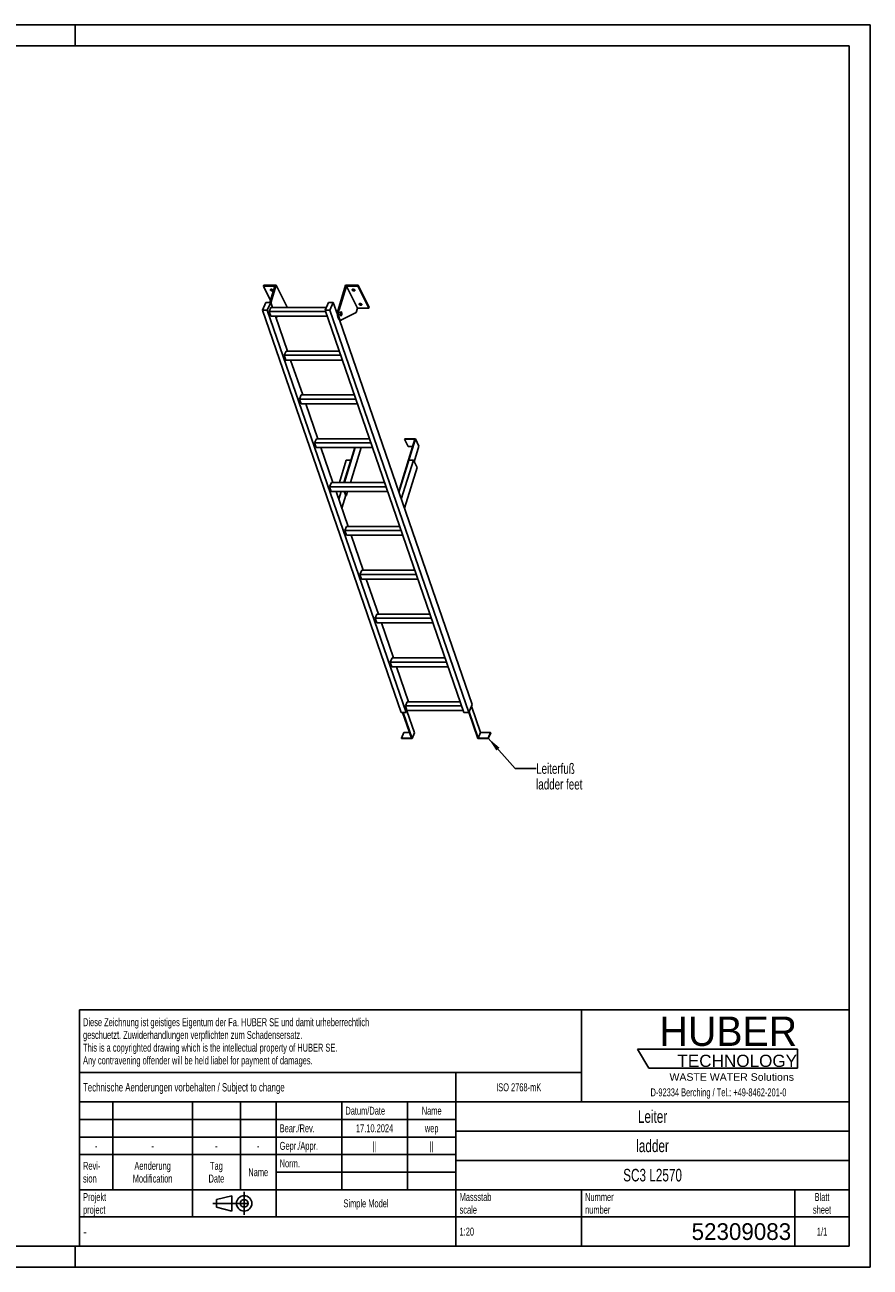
# Model space of a CAD drawing. Header units: millimetres. Extents: x 0 to 8400, y 0 to 5940.
# Tile 2 of 2: x 4359 to 8400, y 0 to 5940. Entities that reach past the tile are written whole.
import ezdxf

# ---------------------------------------------------------------- set-up
doc = ezdxf.new("R2010")
doc.units = ezdxf.units.MM
doc.header["$LTSCALE"] = 462
doc.linetypes.add('CENTER', pattern=[0.6, 0.375, -0.075, 0.075, -0.075])
doc.layers.get('0').update_dxf_attribs({"linetype": 'CONTINUOUS'})
for name, color, linetype in [('005_AXIS', 7, 'CONTINUOUS'), ('053_NOTES', 7, 'CONTINUOUS'), ('HUBER_Logo_BL1', 7, 'CONTINUOUS')]:
    doc.layers.add(name, color=color, linetype=linetype)
doc.styles.get("Standard").update_dxf_attribs({"font": 'txt', "width": 0.7})
doc.styles.add('TEXTSTYLE_2', font='txt')
doc.styles.add('TEXTSTYLE_3', font='arial.ttf')
doc.styles.add('TEXTSTYLE_5', font='txt', dxfattribs={"width": 0.8})
doc.styles.add('TEXTSTYLE_6', font='txt')
doc.dimstyles.get("Standard").update_dxf_attribs({"dimtxt": 50, "dimasz": 70, "dimexe": 2, "dimexo": 1, "dimtad": 1, "dimtxsty": 'Standard', "dimblk": '_FILLED', "dimblk1": '_FILLED', "dimblk2": '_FILLED', "dimcen": 0.09, "dimazin": 2, "dimtol": 1, "dimtp": 0.01, "dimtm": 0.01, "dimtfac": 1, "dimtofl": 0, "dimtmove": 0, "dimatfit": 3, "dimldrblk": '_FILLED', "dimfxl": 1, "dimtolj": 1, "dimarcsym": 0})

# ---------------------------------------------------------------- blocks, each defined once
blk = doc.blocks.new('HUBER_LOGO_BL1', base_point=(7675, 1007.5))
at = {"layer": 'HUBER_Logo_BL1', "color": 5, "linetype": 'Continuous'}
for p, q in [((8052.9, 1042), (7287.9, 1042)), ((7287.9, 1042), (7341.9, 952)), ((8052.9, 1042), (8052.9, 952)), ((7341.9, 952), (8052.9, 952))]:
    blk.add_line(p, q, dxfattribs=at)
at = {"layer": 'HUBER_Logo_BL1', "color": 2, "linetype": 'Continuous', "attachment_point": 3, "line_spacing_factor": 0.78}
for s, insert, char_height, width, style in [('HUBER\\P\\fArial;\\H58.5;TECHNOLOGY ', (8050.7, 1198.2), 140.4, 775.343, 'TEXTSTYLE_2'), ('WASTE WATER Solutions', (8036, 927.2), 36, 594.067, 'TEXTSTYLE_3')]:
    blk.add_mtext(s, dxfattribs=dict(at, insert=insert, char_height=char_height, width=width, style=style))
at = {"layer": 'HUBER_Logo_BL1', "color": 2, "linetype": 'Continuous', "insert": (7675, 854.8), "char_height": 38, "width": 1621.786, "attachment_point": 2, "line_spacing_factor": 0.96}
blk.add_mtext('D-92334 Berching / Tel.: +49-8462-201-0', dxfattribs=at)
blk = doc.blocks.new('PROJEKTIONSMETHODE_1_BL2', base_point=(5360, 305))
at = {"color": 2, "linetype": 'CENTER'}
for p, q in [((5407.7, 360), (5407.7, 250)), ((5257.3, 305), (5462.7, 305))]:
    blk.add_line(p, q, dxfattribs=at)
at = {"color": 2, "linetype": 'Continuous'}
for p, q in [((5275.7, 323.3), (5349, 341.7)), ((5275.7, 286.7), (5275.7, 323.3)), ((5349, 268.3), (5349, 341.7)), ((5275.7, 286.7), (5349, 268.3))]:
    blk.add_line(p, q, dxfattribs=at)
for radius in [36.7, 18.3]:
    blk.add_circle((5407.7, 305), radius, dxfattribs=at)
blk = doc.blocks.new('*T11')
at = {"color": 3, "linetype": 'Continuous'}
for p, q in [((0, 0), (3680, 0)), ((0, 0), (0, -1130)), ((2400, 0), (2400, -440)), ((3680, 0), (3680, -1130)), ((0, -300), (2400, -300)), ((1800, -300), (1800, -1130)), ((0, -440), (3680, -440)), ((160, -440), (160, -860)), ((540, -440), (540, -990)), ((770, -440), (770, -860)), ((940, -440), (940, -990)), ((1254, -440), (1254, -860)), ((1568, -440), (1568, -860)), ((0, -524), (1800, -524)), ((1800, -580), (3680, -580)), ((0, -608), (1800, -608)), ((0, -692), (1800, -692)), ((1800, -720), (3680, -720)), ((940, -776), (1800, -776)), ((0, -860), (3680, -860)), ((2400, -860), (2400, -1130)), ((3420, -860), (3420, -1130)), ((0, -990), (3680, -990)), ((0, -1130), (3680, -1130))]:
    blk.add_line(p, q, dxfattribs=at)
at = {"color": 2, "linetype": 'Continuous', "line_spacing_factor": 0.96}
for s, insert, char_height, width, attachment_point in [('Diese Zeichnung ist geistiges Eigentum der Fa. HUBER SE und damit urheberrechtlich \\Pgeschuetzt. Zuwiderhandlungen verpflichten zum Schadensersatz.\\PThis is a copyrighted drawing which is the intellectual property of HUBER SE.\\PAny contravening offender will be held liabel for payment of damages.', (17.5, -39.8), 38, 4429.714, 1), ('Technische Aenderungen vorbehalten / Subject to change', (17.5, -350), 40, 3049.524, 1), ('ISO 2768-mK', (2100, -351), 38, 665.905, 2), ('Datum/Date', (1271.5, -463), 38, 584.476, 1), ('Name', (1684, -463), 38, 253.333, 2), ('Leiter', (2740, -480), 60, 480, 2), ('Bear./Rev.', (957.5, -547), 38, 544.667, 1), ('17.10.2024', (1411, -547), 38, 546.476, 2), ('wep', (1684, -547), 38, 199.048, 2), ('-', (80, -631), 38, 68.762, 2), ('-', (350, -631), 38, 68.762, 2), ('-', (655, -631), 38, 68.762, 2), ('-', (855, -631), 38, 68.762, 2), ('Gepr./Appr.', (957.5, -631), 38, 598.952, 1), ('||', (1411, -631), 38, 101.333, 2), ('||', (1684, -631), 38, 101.333, 2), ('ladder', (2740, -620), 60, 502.857, 2), ('Revi-\\Psion', (17.5, -726.6), 38, 276.857, 1), ('Aenderung\\PModification', (350, -726.6), 38, 606.19, 2), ('Tag\\PDate', (655, -726.6), 38, 235.238, 2), ('Name', (855, -757), 38, 253.333, 2), ('Norm. ', (957.5, -715), 38, 351.048, 1), ('SC3 L2570', (2740, -760), 60, 842.857, 2), ('Projekt\\Pproject', (17.5, -875.6), 38, 367.333, 1), ('Massstab\\Pscale', (1817.5, -875.6), 38, 448.762, 1), ('Nummer\\Pnumber', (2417.5, -875.6), 38, 372.762, 1), ('Blatt\\Psheet', (3550, -875.6), 38, 275.048, 2), ('Simple Model', (1370, -906), 38, 656.857, 2), ('1:20', (1817.5, -1041), 38, 204.476, 1), ('1/1', (3550, -1041), 38, 159.238, 2)]:
    blk.add_mtext(s, dxfattribs=dict(at, insert=insert, char_height=char_height, width=width, attachment_point=attachment_point))
for s, insert, char_height, width, attachment_point, style in [('-', (17.5, -1035), 50, 36.667, 1, 'TEXTSTYLE_5'), ('52309083', (3402.5, -1020), 80, 1173.333, 3, 'TEXTSTYLE_6')]:
    blk.add_mtext(s, dxfattribs=dict(at, insert=insert, char_height=char_height, width=width, attachment_point=attachment_point, style=style))
blk = doc.blocks.new('_FILLED')
at = {"color": 0, "linetype": 'ByBlock'}
blk.add_solid([(0, 0), (-1, 0.143), (-1, -0.143)], dxfattribs=at)

msp = doc.modelspace()

# ---------------------------------------------------------------- linework, layer by layer
at = {"color": 7, "linetype": 'Continuous'}
for p, q in [((0, 5940), (8400, 5940)), ((8400, 0), (8400, 5940)), ((5535.281, 4611.045), (5561.313, 4695.285)), ((5856.343, 4577.003), (5892.895, 4695.285)), ((5554.334, 4690.585), (5499.992, 4690.585)), ((5554.334, 4690.585), (5530.409, 4613.163)), ((5896.969, 4690.585), (5861.869, 4577.003)), ((5948.826, 4584.912), (5896.969, 4690.585)), ((5951.311, 4690.585), (5896.969, 4690.585)), ((5494.916, 4575.344), (5511.523, 4613.163)), ((6158.935, 2652.497), (5494.916, 4575.344)), ((5517.942, 4575.344), (5494.916, 4575.344)), ((5511.523, 4613.163), (5534.55, 4613.163)), ((5534.55, 4613.163), (5517.942, 4575.344)), ((6181.961, 2652.497), (5517.942, 4575.344)), ((5527.043, 4569.338), (5535.784, 4589.242)), ((5542.81, 4589.242), (5534.55, 4613.163)), ((5800.363, 4589.242), (5535.784, 4589.242)), ((5613.17, 4589.612), (5613.056, 4589.242)), ((5794.26, 4575.344), (5810.868, 4613.163)), ((6458.28, 2652.497), (5794.26, 4575.344)), ((5817.287, 4575.344), (5794.26, 4575.344)), ((5810.868, 4613.163), (5833.894, 4613.163)), ((5833.894, 4613.163), (5817.287, 4575.344)), ((6481.306, 2652.497), (5817.287, 4575.344)), ((5853.873, 4555.311), (5833.894, 4613.163)), ((5948.826, 4584.912), (5942.625, 4564.845)), ((5948.826, 4584.912), (6003.169, 4584.912)), ((5534.794, 4546.892), (5527.043, 4569.338)), ((5796.335, 4569.338), (5527.043, 4569.338)), ((5534.794, 4546.892), (5804.086, 4546.892)), ((5615.155, 4379.749), (5557.435, 4546.892)), ((5570.861, 4546.892), (5559.472, 4540.992)), ((6497.914, 2690.316), (5862.922, 4529.107)), ((5865.494, 4528.355), (5871.021, 4528.355)), ((5942.625, 4564.845), (5873.331, 4528.947)), ((5599.387, 4359.845), (5608.128, 4379.749)), ((5607.139, 4337.399), (5599.387, 4359.845)), ((5868.679, 4359.845), (5599.387, 4359.845)), ((5607.139, 4337.399), (5876.43, 4337.399)), ((5861.806, 4379.749), (5608.128, 4379.749)), ((5687.499, 4170.256), (5629.779, 4337.399)), ((5671.732, 4150.352), (5680.473, 4170.256)), ((5934.15, 4170.256), (5680.473, 4170.256)), ((5941.024, 4150.352), (5671.732, 4150.352)), ((5679.483, 4127.906), (5671.732, 4150.352)), ((5679.483, 4127.906), (5948.775, 4127.906)), ((5759.844, 3960.763), (5702.124, 4127.906)), ((5752.817, 3960.763), (5744.076, 3940.858)), ((6013.368, 3940.858), (5744.076, 3940.858)), ((5751.828, 3918.413), (5744.076, 3940.858)), ((6006.495, 3960.763), (5752.817, 3960.763)), ((6223.637, 3958.688), (6151.502, 3725.257)), ((6153.344, 3725.257), (6225.964, 3960.255)), ((6175.305, 3960.255), (6174.821, 3958.688)), ((6174.821, 3958.688), (6192.209, 3923.256)), ((6174.821, 3958.688), (6223.637, 3958.688)), ((6225.964, 3960.255), (6175.305, 3960.255)), ((6192.209, 3923.256), (6212.688, 3923.256)), ((6220.424, 3850.631), (6243.351, 3924.823)), ((6225.964, 3960.255), (6243.351, 3924.823)), ((5751.828, 3918.413), (6021.119, 3918.413)), ((5832.188, 3751.27), (5774.468, 3918.413)), ((5936.715, 3918.413), (5885.064, 3751.27)), ((5886.906, 3751.27), (5938.557, 3918.413)), ((5915.243, 3751.27), (5966.894, 3918.413)), ((6195.416, 3858.422), (6147.772, 3704.246)), ((6216.601, 3858.422), (6158.952, 3671.871)), ((6173.906, 3628.566), (6233.988, 3822.991)), ((6216.601, 3858.422), (6195.416, 3858.422)), ((6233.988, 3822.991), (6216.601, 3858.422)), ((5825.162, 3751.27), (5816.421, 3731.365)), ((6078.839, 3751.27), (5825.162, 3751.27)), ((5824.172, 3708.92), (5816.421, 3731.365)), ((6085.713, 3731.365), (5816.421, 3731.365)), ((5824.172, 3708.92), (6093.464, 3708.92)), ((5904.533, 3541.777), (5846.813, 3708.92)), ((5885.043, 3708.92), (5894.413, 3689.825)), ((5886.885, 3708.92), (5896.255, 3689.825)), ((5894.413, 3689.825), (5896.255, 3689.825)), ((5896.255, 3689.825), (5902.156, 3708.92)), ((6151.502, 3725.257), (6153.197, 3721.802)), ((6151.502, 3725.257), (6153.344, 3725.257)), ((6153.344, 3725.257), (6153.909, 3724.105)), ((5897.506, 3541.777), (5888.765, 3521.872)), ((6158.057, 3521.872), (5888.765, 3521.872)), ((5896.517, 3499.427), (5888.765, 3521.872)), ((6151.184, 3541.777), (5897.506, 3541.777)), ((5896.517, 3499.427), (6165.808, 3499.427)), ((5976.877, 3332.284), (5919.157, 3499.427)), ((5969.851, 3332.284), (5961.11, 3312.379)), ((6223.528, 3332.284), (5969.851, 3332.284)), ((6230.402, 3312.379), (5961.11, 3312.379)), ((5968.861, 3289.934), (5961.11, 3312.379)), ((5968.861, 3289.934), (6238.153, 3289.934)), ((6049.222, 3122.791), (5991.502, 3289.934)), ((6042.195, 3122.791), (6033.454, 3102.886)), ((6041.206, 3080.44), (6033.454, 3102.886)), ((6302.746, 3102.886), (6033.454, 3102.886)), ((6295.873, 3122.791), (6042.195, 3122.791)), ((6041.206, 3080.44), (6310.497, 3080.44)), ((6121.566, 2913.298), (6063.846, 3080.44)), ((6114.54, 2913.298), (6105.799, 2893.393)), ((6368.217, 2913.298), (6114.54, 2913.298)), ((6375.091, 2893.393), (6105.799, 2893.393)), ((6113.55, 2870.947), (6105.799, 2893.393)), ((6113.55, 2870.947), (6382.842, 2870.947)), ((6193.911, 2703.804), (6136.191, 2870.947)), ((6186.884, 2703.804), (6178.143, 2683.9)), ((6185.895, 2661.454), (6178.143, 2683.9)), ((6447.435, 2683.9), (6178.143, 2683.9)), ((6440.562, 2703.804), (6186.884, 2703.804)), ((6497.914, 2690.316), (6481.306, 2652.497)), ((6538.035, 2555.988), (6494.406, 2682.328)), ((6181.961, 2652.497), (6158.935, 2652.497)), ((6165.201, 2652.497), (6207.694, 2529.448)), ((6210.052, 2527.952), (6167.043, 2652.497)), ((6185.895, 2661.454), (6181.961, 2652.497)), ((6221.707, 2554.491), (6185.265, 2660.02)), ((6185.895, 2661.454), (6455.186, 2661.454)), ((6481.306, 2652.497), (6458.28, 2652.497)), ((6481.72, 2653.44), (6525.055, 2527.952)), ((6526.381, 2529.448), (6482.751, 2655.789)), ((6171.453, 2555.988), (6159.798, 2529.448)), ((6198.529, 2555.988), (6171.453, 2555.988)), ((6221.707, 2554.491), (6210.052, 2527.952)), ((6538.035, 2555.988), (6526.381, 2529.448)), ((6585.93, 2555.988), (6538.035, 2555.988)), ((6585.93, 2555.988), (6574.276, 2529.448)), ((6586.447, 2554.491), (6574.793, 2527.952)), ((6586.447, 2554.491), (6585.93, 2555.988)), ((6159.798, 2529.448), (6160.315, 2527.952)), ((6207.694, 2529.448), (6159.798, 2529.448)), ((6160.315, 2527.952), (6210.052, 2527.952)), ((6525.055, 2527.952), (6574.793, 2527.952)), ((6574.276, 2529.448), (6526.381, 2529.448)), ((6574.793, 2527.952), (6574.276, 2529.448)), ((0, 0), (8400, 0))]:
    msp.add_line(p, q, dxfattribs=at)
at = {"color": 3, "linetype": 'Continuous'}
for p, q in [((8400, 5940), (0, 5940)), ((4600, 5940), (4600, 5840)), ((8400, 5940), (8400, 0)), ((4600, 0), (4600, 100)), ((8400, 0), (0, 0))]:
    msp.add_line(p, q, dxfattribs=at)
at = {"color": 5, "linetype": 'Continuous'}
for p, q in [((8300, 5840), (100, 5840)), ((8300, 100), (8300, 5840)), ((100, 100), (8300, 100))]:
    msp.add_line(p, q, dxfattribs=at)
at = {"color": 9, "linetype": 'Continuous'}
msp.add_line((5856.343, 4577.003), (5861.869, 4577.003), dxfattribs=at)
at = {"color": 7, "linetype": 'Continuous'}
for points, knots in [([(5856.343, 4577.003), (5855.613, 4574.642), (5854.498, 4569.553), (5853.732, 4561.594), (5853.824, 4553.386), (5854.767, 4545.558), (5856.254, 4539.586), (5857.867, 4535.502), (5859.171, 4533.014), (5860.599, 4531.008), (5862.137, 4529.517), (5863.773, 4528.577), (5864.942, 4528.355), (5865.494, 4528.355)], [0, 0, 0, 0, 0.13939916, 0.29280569, 0.45031518, 0.6015399, 0.73684016, 0.79611185, 0.84888332, 0.89492093, 0.93453062, 0.96882596, 1, 1, 1, 1]), ([(5861.869, 4577.003), (5861.14, 4574.642), (5860.025, 4569.553), (5859.258, 4561.594), (5859.35, 4553.386), (5860.294, 4545.558), (5861.781, 4539.586), (5863.393, 4535.502), (5864.697, 4533.014), (5866.125, 4531.008), (5867.663, 4529.517), (5869.3, 4528.577), (5870.468, 4528.355), (5871.021, 4528.355)], [0, 0, 0, 0, 0.13939916, 0.29280569, 0.45031518, 0.6015399, 0.73684016, 0.79611185, 0.84888332, 0.89492093, 0.93453062, 0.96882596, 1, 1, 1, 1]), ([(5871.021, 4528.355), (5871.215, 4528.355), (5872.014, 4528.405), (5872.793, 4528.669), (5873.331, 4528.947)], [0, 0, 0, 0, 0.24280272, 1, 1, 1, 1])]:
    msp.add_open_spline(points, degree=3, knots=knots, dxfattribs=at)
at = {"layer": '005_AXIS', "color": 7, "linetype": 'Continuous'}
for p, q in [((5501.444, 4695.285), (5499.992, 4690.585)), ((5561.313, 4695.285), (5501.444, 4695.285)), ((5613.17, 4589.612), (5561.313, 4695.285)), ((5952.764, 4695.285), (5892.895, 4695.285)), ((5952.764, 4695.285), (5951.311, 4690.585)), ((6004.621, 4589.612), (5952.764, 4695.285)), ((5499.992, 4690.585), (5533.336, 4622.636)), ((6003.169, 4584.912), (5951.311, 4690.585)), ((6004.621, 4589.612), (6003.169, 4584.912)), ((5854.189, 4565.855), (5850.231, 4565.855)), ((5871.021, 4565.855), (5868.915, 4565.855)), ((5871.021, 4550.855), (5868.918, 4550.855)), ((5896.071, 3858.422), (5862.959, 3751.27)), ((5917.256, 3858.422), (5884.143, 3751.27)), ((5896.071, 3858.422), (5917.256, 3858.422)), ((5917.821, 3857.271), (5917.256, 3858.422)), ((5849.872, 3708.92), (5848.427, 3704.246)), ((5871.056, 3708.92), (5859.607, 3671.871)), ((5874.561, 3628.566), (5893.848, 3690.977))]:
    msp.add_line(p, q, dxfattribs=at)
for points, knots in [([(5533.09, 4671.937), (5532.938, 4672.247), (5532.726, 4672.882), (5532.775, 4673.559), (5532.867, 4673.856)], [0, 0, 0, 0, 0.52598929, 1, 1, 1, 1]), ([(5532.867, 4673.856), (5532.991, 4674.257), (5533.548, 4675.049), (5534.924, 4675.749), (5536.681, 4676.041), (5538.67, 4675.914), (5540.699, 4675.387), (5542.565, 4674.51), (5544.08, 4673.375), (5544.825, 4672.425), (5545.064, 4671.937)], [0, 0, 0, 0, 0.08792801, 0.1915084, 0.31584215, 0.45699794, 0.60613596, 0.75253436, 0.88609215, 1, 1, 1, 1]), ([(5545.288, 4670.018), (5545.164, 4669.617), (5544.607, 4668.825), (5543.23, 4668.125), (5541.474, 4667.833), (5539.484, 4667.96), (5537.456, 4668.487), (5535.59, 4669.364), (5534.074, 4670.499), (5533.33, 4671.449), (5533.09, 4671.937)], [0, 0, 0, 0, 0.08792801, 0.1915084, 0.31584215, 0.45699794, 0.60613596, 0.75253436, 0.88609215, 1, 1, 1, 1]), ([(5544.46, 4672.846), (5543.693, 4672.629), (5541.969, 4672.502), (5539.401, 4672.982), (5537.009, 4674.034), (5535.657, 4675.112), (5535.146, 4675.723)], [0, 0, 0, 0, 0.23498903, 0.49999164, 0.7649988, 1, 1, 1, 1]), ([(5545.064, 4671.937), (5545.216, 4671.627), (5545.429, 4670.992), (5545.379, 4670.315), (5545.288, 4670.018)], [0, 0, 0, 0, 0.52598929, 1, 1, 1, 1]), ([(5924.541, 4671.937), (5924.389, 4672.247), (5924.176, 4672.882), (5924.226, 4673.559), (5924.318, 4673.856)], [0, 0, 0, 0, 0.52598929, 1, 1, 1, 1]), ([(5924.318, 4673.856), (5924.442, 4674.257), (5924.999, 4675.049), (5926.375, 4675.749), (5928.132, 4676.041), (5930.121, 4675.914), (5932.15, 4675.387), (5934.016, 4674.51), (5935.531, 4673.375), (5936.276, 4672.425), (5936.515, 4671.937)], [0, 0, 0, 0, 0.08792801, 0.1915084, 0.31584215, 0.45699794, 0.60613596, 0.75253436, 0.88609215, 1, 1, 1, 1]), ([(5936.738, 4670.018), (5936.615, 4669.617), (5936.058, 4668.825), (5934.681, 4668.125), (5932.925, 4667.833), (5930.935, 4667.96), (5928.907, 4668.487), (5927.041, 4669.364), (5925.525, 4670.499), (5924.781, 4671.449), (5924.541, 4671.937)], [0, 0, 0, 0, 0.08792801, 0.1915084, 0.31584215, 0.45699794, 0.60613596, 0.75253436, 0.88609215, 1, 1, 1, 1]), ([(5935.91, 4672.846), (5935.144, 4672.629), (5933.42, 4672.502), (5930.852, 4672.982), (5928.46, 4674.034), (5927.108, 4675.112), (5926.597, 4675.723)], [0, 0, 0, 0, 0.23498903, 0.49999164, 0.7649988, 1, 1, 1, 1]), ([(5936.515, 4671.937), (5936.667, 4671.627), (5936.88, 4670.992), (5936.83, 4670.315), (5936.738, 4670.018)], [0, 0, 0, 0, 0.52598929, 1, 1, 1, 1]), ([(5958.096, 4603.56), (5957.944, 4603.87), (5957.731, 4604.505), (5957.781, 4605.182), (5957.873, 4605.479)], [0, 0, 0, 0, 0.52598929, 1, 1, 1, 1]), ([(5957.873, 4605.479), (5957.997, 4605.88), (5958.553, 4606.672), (5959.93, 4607.372), (5961.686, 4607.664), (5963.676, 4607.537), (5965.705, 4607.01), (5967.571, 4606.133), (5969.086, 4604.998), (5969.83, 4604.048), (5970.07, 4603.56)], [0, 0, 0, 0, 0.08792801, 0.1915084, 0.31584215, 0.45699794, 0.60613596, 0.75253436, 0.88609215, 1, 1, 1, 1]), ([(5970.293, 4601.641), (5970.169, 4601.24), (5969.613, 4600.448), (5968.236, 4599.748), (5966.48, 4599.456), (5964.49, 4599.583), (5962.461, 4600.11), (5960.595, 4600.987), (5959.08, 4602.122), (5958.336, 4603.072), (5958.096, 4603.56)], [0, 0, 0, 0, 0.08792801, 0.1915084, 0.31584215, 0.45699794, 0.60613596, 0.75253436, 0.88609215, 1, 1, 1, 1]), ([(5969.465, 4604.468), (5968.699, 4604.252), (5966.975, 4604.125), (5964.406, 4604.605), (5962.014, 4605.657), (5960.662, 4606.735), (5960.152, 4607.346)], [0, 0, 0, 0, 0.23498903, 0.49999164, 0.7649988, 1, 1, 1, 1]), ([(5970.07, 4603.56), (5970.222, 4603.25), (5970.435, 4602.615), (5970.385, 4601.938), (5970.293, 4601.641)], [0, 0, 0, 0, 0.52598929, 1, 1, 1, 1]), ([(5871.021, 4567.605), (5870.832, 4567.605), (5870.43, 4567.519), (5869.877, 4567.165), (5869.364, 4566.61), (5868.693, 4565.546), (5868.04, 4563.788), (5867.552, 4561.327), (5867.365, 4558.594), (5867.497, 4555.84), (5867.936, 4553.316), (5868.455, 4551.774), (5868.781, 4551.109)], [0, 0, 0, 0, 0.03139335, 0.06653601, 0.10789212, 0.15653911, 0.27536242, 0.41788483, 0.57383791, 0.73088448, 0.87653102, 1, 1, 1, 1]), ([(5871.021, 4565.855), (5870.868, 4565.855), (5870.542, 4565.786), (5870.094, 4565.498), (5869.677, 4565.048), (5869.134, 4564.186), (5868.604, 4562.76), (5868.208, 4560.765), (5868.057, 4558.549), (5868.164, 4556.315), (5868.519, 4554.269), (5868.941, 4553.019), (5869.205, 4552.48)], [0, 0, 0, 0, 0.03139335, 0.06653605, 0.10789216, 0.1565391, 0.27536243, 0.41788486, 0.57383792, 0.73088446, 0.87653101, 1, 1, 1, 1]), ([(5868.781, 4551.109), (5868.927, 4550.811), (5869.231, 4550.278), (5869.777, 4549.627), (5870.374, 4549.208), (5870.816, 4549.105), (5871.021, 4549.105)], [0, 0, 0, 0, 0.31594817, 0.58208431, 0.8045575, 1, 1, 1, 1]), ([(5869.205, 4552.48), (5869.323, 4552.238), (5869.569, 4551.806), (5870.013, 4551.278), (5870.496, 4550.938), (5870.854, 4550.855), (5871.021, 4550.855)], [0, 0, 0, 0, 0.31594886, 0.58208429, 0.80455743, 1, 1, 1, 1]), ([(5873.26, 4565.6), (5873.114, 4565.898), (5872.81, 4566.431), (5872.264, 4567.082), (5871.667, 4567.502), (5871.226, 4567.605), (5871.021, 4567.605)], [0, 0, 0, 0, 0.31594817, 0.58208431, 0.8045575, 1, 1, 1, 1]), ([(5872.836, 4564.23), (5872.718, 4564.471), (5872.472, 4564.903), (5872.029, 4565.431), (5871.545, 4565.771), (5871.187, 4565.855), (5871.021, 4565.855)], [0, 0, 0, 0, 0.31594886, 0.58208429, 0.80455743, 1, 1, 1, 1]), ([(5871.021, 4549.105), (5871.209, 4549.105), (5871.611, 4549.19), (5872.164, 4549.544), (5872.677, 4550.1), (5873.348, 4551.163), (5874.001, 4552.921), (5874.489, 4555.382), (5874.676, 4558.115), (5874.544, 4560.87), (5874.105, 4563.394), (5873.586, 4564.936), (5873.26, 4565.6)], [0, 0, 0, 0, 0.03139335, 0.06653601, 0.10789212, 0.15653911, 0.27536242, 0.41788483, 0.57383791, 0.73088448, 0.87653102, 1, 1, 1, 1]), ([(5871.021, 4550.855), (5871.173, 4550.855), (5871.499, 4550.924), (5871.948, 4551.211), (5872.364, 4551.661), (5872.907, 4552.524), (5873.437, 4553.949), (5873.833, 4555.945), (5873.985, 4558.16), (5873.877, 4560.394), (5873.522, 4562.44), (5873.101, 4563.691), (5872.836, 4564.23)], [0, 0, 0, 0, 0.03139335, 0.06653605, 0.10789216, 0.1565391, 0.27536243, 0.41788486, 0.57383792, 0.73088446, 0.87653101, 1, 1, 1, 1])]:
    msp.add_open_spline(points, degree=3, knots=knots, dxfattribs=at)

# ---------------------------------------------------------------- block references
msp.add_blockref('*T11', (4620, 1230))
at = {"color": 2, "linetype": 'Continuous'}
msp.add_blockref('PROJEKTIONSMETHODE_1_BL2', (5360, 305), dxfattribs=at)
at = {"layer": 'HUBER_Logo_BL1'}
msp.add_blockref('HUBER_LOGO_BL1', (7674.994, 1007.484), dxfattribs=at)

# ---------------------------------------------------------------- texts
at = {"layer": '053_NOTES', "color": 2, "linetype": 'Continuous', "insert": (6803.373, 2408.893), "char_height": 50, "width": 566.07143, "attachment_point": 1, "line_spacing_factor": 0.9}
msp.add_mtext('Leiterfuß\\Pladder feet', dxfattribs=at)

# ---------------------------------------------------------------- leaders
at = {"layer": '053_NOTES', "color": 2, "linetype": 'Continuous', "annotation_type": 0, "has_hookline": 1, "hookline_direction": 1, "text_width": 356.502}
msp.add_leader([(6574.276, 2529.448), (6703.373, 2383.893), (6803.373, 2383.893)], dimstyle='Standard', override={"dimtad": 0}, dxfattribs=at)

doc.saveas('drawing.dxf')
